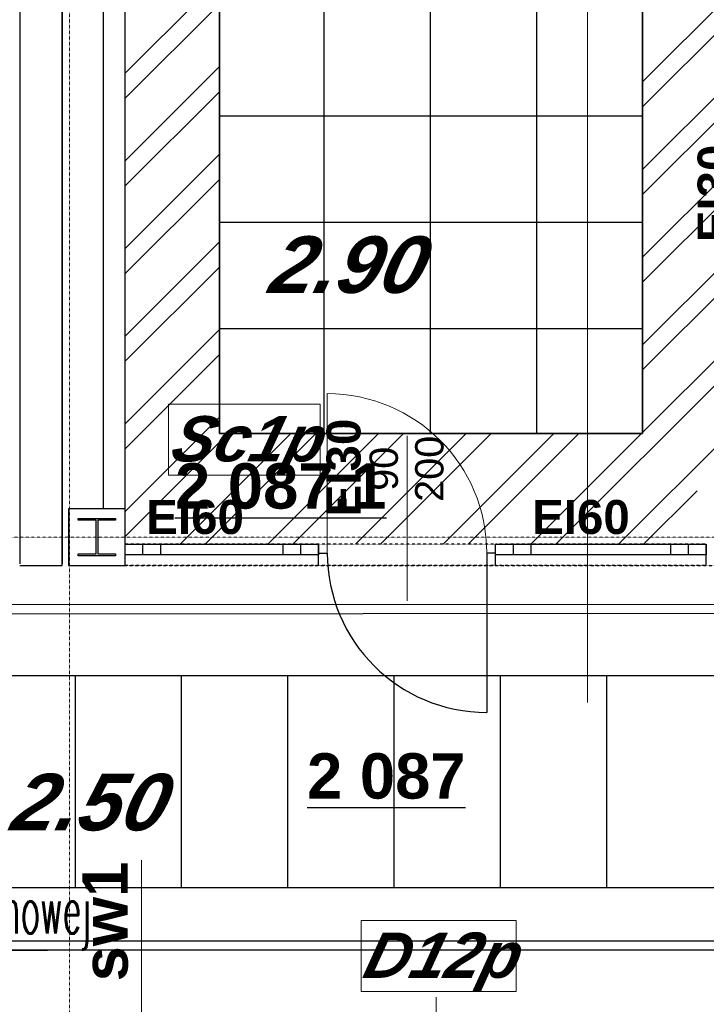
# Model space of a CAD drawing. Header units: millimetres. Extents: x -8838 to 31257, y -6224 to 3754.
# Tile 179 of 185: x 1756 to 2144, y -864 to -308. Entities that reach past the tile are written whole.
import ezdxf
from ezdxf.enums import TextEntityAlignment as Align

# ---------------------------------------------------------------- set-up
doc = ezdxf.new("R2010")
doc.units = ezdxf.units.MM
doc.header["$LTSCALE"] = 10
doc.header["$MEASUREMENT"] = 0
for name, pattern in [('rzut 2 pietra$0$ArchiTECH.PC 1. Line Type', [0.004, 0.003, -0.001]), ('rzut 2 pietra$0$ArchiTECH.PC 5. Line Type', [0.0053, 0.003, -0.001, 0.0003, -0.001]), ('rzut 2 pietra$0$ArchiTECH.PC Solid Line Type', [0]), ('SUFIT_2 PIETRO$0$ArchiTECH.PC 1. Line Type', [0.004, 0.003, -0.001]), ('SUFIT_2 PIETRO$0$ArchiTECH.PC Solid Line Type', [0])]:
    doc.linetypes.add(name, pattern=pattern)
doc.layers.add('_Etap_3_opis', color=7, linetype='CONTINUOUS', lineweight=30)
doc.layers.add('IS_ARCH', color=254, linetype='CONTINUOUS', lineweight=18)
for name, color, linetype in [('SUFIT_2 PIETRO$0$ELEM KONSTRUKCJI - inwent', 254, 'CONTINUOUS'), ('SUFIT_2 PIETRO$0$INWENTARYZACJA', 254, 'CONTINUOUS'), ('SUFIT_2 PIETRO$0$nr pom PB', 254, 'CONTINUOUS'), ('SUFIT_2 PIETRO$0$OŚWIETLENIE_KULAB', 254, 'CONTINUOUS'), ('SUFIT_2 PIETRO$0$SUFIT NOWY 39', 254, 'CONTINUOUS'), ('SUFIT_2 PIETRO$0$TYP SUFITÓW_NOWYCH', 254, 'CONTINUOUS')]:
    doc.layers.add(name, color=color, linetype=linetype)
doc.styles.add('romans1', font='simplex.shx', dxfattribs={"width": 0.8})
doc.styles.add('rzut 2 pietra$0$ArchiTECHStyle1', font='arial.ttf', dxfattribs={"height": 0.16})
doc.styles.add('rzut 2 pietra$0$ArchiTECHStyle2', font='arialbd.ttf', dxfattribs={"height": 0.192})
doc.styles.add('rzut 2 pietra$0$ArchiTECHStyle4', font='arialbi.ttf', dxfattribs={"oblique": 15, "height": 0.256})
doc.styles.add('SUFIT_2 PIETRO$0$ArchiTECHStyle1', font='arialbi.ttf', dxfattribs={"oblique": 15, "height": 0.32})
doc.styles.add('SUFIT_2 PIETRO$0$ArchiTECHStyle3', font='arialbd.ttf', dxfattribs={"height": 0.384})

msp = doc.modelspace()

# ---------------------------------------------------------------- linework, layer by layer
at = {"layer": '_Etap_3_opis'}
msp.add_line((1644.22, -833.24), (1772.11, -833.24), dxfattribs=at)
at = {"layer": 'IS_ARCH', "linetype": 'rzut 2 pietra$0$ArchiTECH.PC 5. Line Type'}
for p, q in [((1784.5, 666.37), (1784.5, -1715.68)), ((-3581.18, -600), (11755.5, -600))]:
    msp.add_line(p, q, dxfattribs=at)
at = {"layer": 'IS_ARCH', "linetype": 'rzut 2 pietra$0$ArchiTECH.PC Solid Line Type'}
for p, q in [((2076.77, 161.07), (2076.77, -693.39)), ((1756.36, 60), (1756.36, -615)), ((1780.36, -615.92), (1780.36, 60.08)), ((1780.36, 60), (1780.36, -615)), ((1803.43, -15.92), (1803.43, -583.83)), ((1815.93, -583.83), (1815.93, -15.92)), ((1929.99, -608.92), (1929.99, -518.92)), ((1840.39, -564.87), (1840.39, -524.87)), ((1840.39, -524.87), (1925.99, -524.87)), ((1925.99, -524.87), (1925.99, -564.87)), ((1974.99, -635.92), (1974.99, -542.66)), ((1925.99, -564.87), (1840.39, -564.87)), ((1815.93, -583.92), (1783.93, -583.92)), ((1783.93, -583.92), (1783.93, -615.92)), ((1815.93, -583.92), (1783.93, -583.92)), ((1783.93, -583.92), (1783.93, -615.92)), ((1815.93, -583.92), (1783.93, -583.92)), ((1783.93, -583.92), (1783.93, -615.92)), ((1803.43, -583.83), (1815.93, -583.83)), ((1815.93, -615.92), (1815.93, -583.92)), ((1815.93, -583.92), (1815.93, -583.92)), ((1815.93, -615.92), (1815.93, -583.92)), ((1815.93, -583.92), (1815.93, -583.92)), ((1815.93, -615.92), (1815.93, -583.92)), ((1815.93, -583.92), (1815.93, -583.92)), ((1789.43, -589.42), (1810.43, -589.42)), ((1789.43, -590.42), (1789.43, -589.42)), ((1789.43, -589.42), (1810.43, -589.42)), ((1789.43, -590.42), (1789.43, -589.42)), ((1799.43, -590.42), (1789.43, -590.42)), ((1799.43, -590.42), (1789.43, -590.42)), ((1799.43, -609.42), (1799.43, -590.42)), ((1799.43, -609.42), (1799.43, -590.42)), ((1810.43, -590.42), (1800.43, -590.42)), ((1800.43, -590.42), (1800.43, -609.42)), ((1810.43, -590.42), (1800.43, -590.42)), ((1800.43, -590.42), (1800.43, -609.42)), ((1810.43, -589.42), (1810.43, -590.42)), ((1810.43, -589.42), (1810.43, -590.42)), ((1815.93, -609.92), (1815.93, -603.92)), ((1815.93, -609.92), (1815.93, -603.92)), ((1815.93, -603.92), (1924.99, -603.92)), ((1825.93, -609.92), (1825.93, -603.92)), ((1835.93, -609.92), (1835.93, -603.92)), ((1904.99, -609.92), (1904.99, -603.92)), ((1914.99, -609.92), (1914.99, -603.92)), ((1924.99, -608.92), (1924.99, -603.92)), ((1924.99, -609.92), (1924.99, -603.92)), ((1924.99, -603.92), (1924.99, -609.92)), ((2024.99, -608.92), (2024.99, -603.92)), ((2024.99, -609.92), (2024.99, -603.92)), ((2024.99, -609.92), (2024.99, -603.92)), ((2024.99, -603.92), (2143.88, -603.92)), ((2034.99, -609.92), (2034.99, -603.92)), ((2044.99, -609.92), (2044.99, -603.92)), ((2123.88, -609.92), (2123.88, -603.92)), ((2133.88, -609.92), (2133.88, -603.92)), ((2143.88, -609.92), (2143.88, -603.92)), ((2143.88, -603.92), (2143.88, -609.92)), ((1789.43, -610.42), (1789.43, -609.42)), ((1789.43, -609.42), (1799.43, -609.42)), ((1789.43, -610.42), (1789.43, -609.42)), ((1789.43, -609.42), (1799.43, -609.42)), ((1810.43, -610.42), (1789.43, -610.42)), ((1810.43, -610.42), (1789.43, -610.42)), ((1800.43, -609.42), (1810.43, -609.42)), ((1800.43, -609.42), (1810.43, -609.42)), ((1810.43, -609.42), (1810.43, -610.42)), ((1810.43, -609.42), (1810.43, -610.42)), ((1815.93, -615.92), (1815.93, -609.92)), ((1924.99, -609.92), (1815.93, -609.92)), ((1924.99, -615.92), (1924.99, -608.92)), ((1924.99, -608.92), (1929.99, -608.92)), ((1924.99, -615.92), (1924.99, -609.92)), ((2024.99, -608.92), (2019.99, -608.92)), ((2024.99, -615.92), (2024.99, -608.92)), ((2024.99, -615.92), (2024.99, -609.92)), ((2143.88, -609.92), (2024.99, -609.92)), ((2143.88, -615.92), (2143.88, -609.92)), ((1756.36, -615.92), (1780.36, -615.92)), ((1783.93, -615.92), (1815.93, -615.92)), ((1783.93, -615.92), (1815.93, -615.92)), ((1783.93, -615.92), (1815.93, -615.92)), ((1825.02, -919.18), (1825.02, -782.43)), ((1949.06, -856.49), (1949.06, -816.49)), ((1949.06, -816.49), (2036.64, -816.49)), ((2036.64, -816.49), (2036.64, -856.49)), ((2036.64, -856.49), (1949.06, -856.49)), ((1991.35, -859.78), (1991.35, -931.25))]:
    msp.add_line(p, q, dxfattribs=at)
at = {"layer": 'IS_ARCH', "linetype": 'rzut 2 pietra$0$ArchiTECH.PC 1. Line Type'}
for p, q in [((1756.36, 60), (1756.36, -426)), ((1924.99, -603.92), (1815.93, -603.92)), ((2024.99, -603.92), (1924.99, -603.92)), ((2143.88, -603.92), (2024.99, -603.92)), ((1924.99, -615.92), (1815.93, -615.92)), ((1815.93, -615.92), (2380.41, -615.92)), ((2024.99, -615.92), (1924.99, -615.92)), ((2143.88, -615.92), (2024.99, -615.92))]:
    msp.add_line(p, q, dxfattribs=at)
at = {"layer": 'IS_ARCH', "linetype": 'rzut 2 pietra$0$ArchiTECH.PC Solid Line Type'}
msp.add_arc((1929.99, -608.92), 90, 0, 90, dxfattribs=at)
at = {"layer": 'SUFIT_2 PIETRO$0$ELEM KONSTRUKCJI - inwent', "linetype": 'SUFIT_2 PIETRO$0$ArchiTECH.PC Solid Line Type'}
for p, q in [((1815.93, -583.92), (1783.93, -583.92)), ((1783.93, -583.92), (1783.93, -615.92)), ((1815.93, -583.92), (1783.93, -583.92)), ((1783.93, -583.92), (1783.93, -615.92)), ((1815.93, -583.92), (1783.93, -583.92)), ((1783.93, -583.92), (1783.93, -615.92)), ((1815.93, -615.92), (1815.93, -583.92)), ((1815.93, -583.92), (1815.93, -583.92)), ((1815.93, -615.92), (1815.93, -583.92)), ((1815.93, -583.92), (1815.93, -583.92)), ((1815.93, -615.92), (1815.93, -583.92)), ((1815.93, -583.92), (1815.93, -583.92)), ((1789.43, -589.42), (1810.43, -589.42)), ((1789.43, -590.42), (1789.43, -589.42)), ((1789.43, -589.42), (1810.43, -589.42)), ((1789.43, -590.42), (1789.43, -589.42)), ((1799.43, -590.42), (1789.43, -590.42)), ((1799.43, -590.42), (1789.43, -590.42)), ((1799.43, -609.42), (1799.43, -590.42)), ((1799.43, -609.42), (1799.43, -590.42)), ((1810.43, -590.42), (1800.43, -590.42)), ((1800.43, -590.42), (1800.43, -609.42)), ((1810.43, -590.42), (1800.43, -590.42)), ((1800.43, -590.42), (1800.43, -609.42)), ((1810.43, -589.42), (1810.43, -590.42)), ((1810.43, -589.42), (1810.43, -590.42)), ((1789.43, -610.42), (1789.43, -609.42)), ((1789.43, -609.42), (1799.43, -609.42)), ((1789.43, -610.42), (1789.43, -609.42)), ((1789.43, -609.42), (1799.43, -609.42)), ((1810.43, -610.42), (1789.43, -610.42)), ((1810.43, -610.42), (1789.43, -610.42)), ((1800.43, -609.42), (1810.43, -609.42)), ((1800.43, -609.42), (1810.43, -609.42)), ((1810.43, -609.42), (1810.43, -610.42)), ((1810.43, -609.42), (1810.43, -610.42)), ((1783.93, -615.92), (1815.93, -615.92)), ((1783.93, -615.92), (1815.93, -615.92)), ((1783.93, -615.92), (1815.93, -615.92))]:
    msp.add_line(p, q, dxfattribs=at)
at = {"layer": 'SUFIT_2 PIETRO$0$INWENTARYZACJA', "linetype": 'SUFIT_2 PIETRO$0$ArchiTECH.PC Solid Line Type'}
for p, q in [((1756.36, 60), (1756.36, -615)), ((1780.36, -615.92), (1780.36, 60.08)), ((1780.36, 60), (1780.36, -615)), ((1803.43, -15.92), (1803.43, -583.83)), ((1815.93, -583.83), (1815.93, -15.92)), ((1803.43, -583.83), (1815.93, -583.83)), ((1815.93, -609.92), (1815.93, -603.92)), ((1815.93, -609.92), (1815.93, -603.92)), ((1815.93, -603.92), (1924.99, -603.92)), ((1825.93, -609.92), (1825.93, -603.92)), ((1835.93, -609.92), (1835.93, -603.92)), ((1904.99, -609.92), (1904.99, -603.92)), ((1914.99, -609.92), (1914.99, -603.92)), ((1924.99, -608.92), (1924.99, -603.92)), ((1924.99, -609.92), (1924.99, -603.92)), ((1924.99, -603.92), (1924.99, -609.92)), ((2024.99, -608.92), (2024.99, -603.92)), ((2024.99, -609.92), (2024.99, -603.92)), ((2024.99, -609.92), (2024.99, -603.92)), ((2024.99, -603.92), (2143.88, -603.92)), ((2034.99, -609.92), (2034.99, -603.92)), ((2044.99, -609.92), (2044.99, -603.92)), ((2123.88, -609.92), (2123.88, -603.92)), ((2133.88, -609.92), (2133.88, -603.92)), ((2143.88, -609.92), (2143.88, -603.92)), ((2143.88, -603.92), (2143.88, -609.92)), ((1815.93, -615.92), (1815.93, -609.92)), ((1924.99, -609.92), (1815.93, -609.92)), ((1924.99, -615.92), (1924.99, -608.92)), ((1924.99, -608.92), (1929.99, -608.92)), ((1924.99, -615.92), (1924.99, -609.92)), ((2019.99, -608.92), (2019.99, -698.92)), ((2024.99, -608.92), (2019.99, -608.92)), ((2024.99, -615.92), (2024.99, -608.92)), ((2024.99, -615.92), (2024.99, -609.92)), ((2143.88, -609.92), (2024.99, -609.92)), ((2143.88, -615.92), (2143.88, -609.92)), ((1756.36, -615.92), (1780.36, -615.92))]:
    msp.add_line(p, q, dxfattribs=at)
at = {"layer": 'SUFIT_2 PIETRO$0$INWENTARYZACJA', "linetype": 'SUFIT_2 PIETRO$0$ArchiTECH.PC 1. Line Type'}
for p, q in [((1756.36, 60), (1756.36, -426)), ((1924.99, -603.92), (1815.93, -603.92)), ((2024.99, -603.92), (1924.99, -603.92)), ((2143.88, -603.92), (2024.99, -603.92)), ((1924.99, -615.92), (1815.93, -615.92)), ((1815.93, -615.92), (2380.41, -615.92)), ((2024.99, -615.92), (1924.99, -615.92)), ((2143.88, -615.92), (2024.99, -615.92))]:
    msp.add_line(p, q, dxfattribs=at)
at = {"layer": 'SUFIT_2 PIETRO$0$INWENTARYZACJA', "linetype": 'SUFIT_2 PIETRO$0$ArchiTECH.PC Solid Line Type'}
msp.add_arc((2019.99, -608.92), 90, 180, 270, dxfattribs=at)
at = {"layer": 'SUFIT_2 PIETRO$0$OŚWIETLENIE_KULAB', "linetype": 'SUFIT_2 PIETRO$0$ArchiTECH.PC Solid Line Type'}
for p, q in [((2324.46, -637.81), (1491.79, -638.37)), ((2324.46, -637.81), (1491.79, -638.37)), ((1491.79, -643.37), (2324.46, -642.81)), ((1491.79, -643.37), (2324.46, -642.81)), ((2334.6, -828.05), (1503.4, -828.05)), ((2334.6, -828.05), (1503.4, -828.05)), ((1503.4, -833.05), (2334.6, -833.05)), ((1503.4, -833.05), (2334.6, -833.05))]:
    msp.add_line(p, q, dxfattribs=at)
at = {"layer": 'SUFIT_2 PIETRO$0$SUFIT NOWY 39', "linetype": 'SUFIT_2 PIETRO$0$ArchiTECH.PC Solid Line Type'}
for p, q in [((1869.06, -2.04), (1869.06, -541.47)), ((1927.97, -2.04), (1927.97, -541.47)), ((1987.97, -2.04), (1987.97, -541.47)), ((2047.97, -2.04), (2047.97, -541.47)), ((2107.97, -541.47), (2107.97, -2.04)), ((1815.93, -337.89), (1869.06, -284.76)), ((2107.97, -342.84), (2160, -290.81)), ((1815.93, -352.03), (1869.06, -298.9)), ((2107.97, -356.98), (2160, -304.95)), ((1815.93, -387.39), (1869.06, -334.26)), ((2107.97, -392.34), (2160, -340.31)), ((1815.93, -401.53), (1869.06, -348.4)), ((2107.97, -406.48), (2160, -354.45)), ((1869.06, -362.04), (2107.97, -362.04)), ((1815.93, -436.89), (1869.06, -383.76)), ((2107.97, -441.84), (2160, -389.8)), ((1815.93, -451.03), (1869.06, -397.9)), ((2107.97, -455.98), (2160, -403.95)), ((1869.06, -422.04), (2107.97, -422.04)), ((1815.93, -486.38), (1869.06, -433.26)), ((2107.97, -491.33), (2160, -439.3)), ((1815.93, -500.53), (1869.06, -447.4)), ((2107.97, -505.48), (2160, -453.44)), ((1815.93, -535.88), (1869.06, -482.75)), ((1869.06, -482.04), (2107.97, -482.04)), ((2107.97, -540.83), (2160, -488.8)), ((1815.93, -550.02), (1869.06, -496.89)), ((2059.03, -603.92), (2160, -502.94)), ((1815.93, -585.38), (1869.06, -532.25)), ((2094.38, -603.92), (2160, -538.3)), ((1815.93, -599.52), (1873.99, -541.47)), ((1846.89, -603.92), (1909.34, -541.47)), ((1861.04, -603.92), (1923.49, -541.47)), ((1869.06, -541.47), (2107.97, -541.47)), ((1896.39, -603.92), (1958.84, -541.47)), ((1910.53, -603.92), (1972.98, -541.47)), ((1945.89, -603.92), (2008.34, -541.47)), ((1960.03, -603.92), (2022.48, -541.47)), ((1995.39, -603.92), (2057.84, -541.47)), ((2009.53, -603.92), (2071.98, -541.47)), ((2044.88, -603.92), (2107.33, -541.47)), ((2108.52, -603.92), (2138.7, -573.74)), ((1487.55, -678), (2347.73, -678)), ((1487.55, -678), (2347.73, -678)), ((1787.59, -678), (1787.59, -798)), ((1847.59, -678), (1847.59, -798)), ((1907.59, -678), (1907.59, -798)), ((1967.59, -678), (1967.59, -798)), ((2027.59, -678), (2027.59, -798)), ((2087.59, -678), (2087.59, -798)), ((2387.55, -798), (1487.55, -798))]:
    msp.add_line(p, q, dxfattribs=at)
at = {"layer": 'SUFIT_2 PIETRO$0$TYP SUFITÓW_NOWYCH', "linetype": 'SUFIT_2 PIETRO$0$ArchiTECH.PC Solid Line Type'}
for p, q in [((1869.06, -541.47), (1869.06, -2.04)), ((2107.97, -2.04), (2107.97, -541.47)), ((2107.97, -541.47), (1869.06, -541.47)), ((1487.55, -678), (2347.73, -678)), ((2347.73, -798), (1487.55, -798))]:
    msp.add_line(p, q, dxfattribs=at)

# ---------------------------------------------------------------- texts
at = {"layer": '_Etap_3_opis', "style": 'romans1', "width": 0.5}
msp.add_text('proj.JW w nowej', height=27, rotation=359.9189, dxfattribs=at).set_placement((1650.44, -823.57))
at = {"layer": 'IS_ARCH'}
for s, height, style, p in [('EI30', 19.2, 'rzut 2 pietra$0$ArchiTECHStyle2', (2163.93, -433.47)), ('EI30', 19.2, 'rzut 2 pietra$0$ArchiTECHStyle2', (1954.49, -588.21)), ('200', 16, 'rzut 2 pietra$0$ArchiTECHStyle1', (2000.36, -580)), ('90', 16, 'rzut 2 pietra$0$ArchiTECHStyle1', (1974.63, -573.78)), ('sw1', 25.6, 'rzut 2 pietra$0$ArchiTECHStyle2', (1825.02, -850.81))]:
    msp.add_text(s, height=height, rotation=90, dxfattribs=dict(at, style=style)).set_placement(p, align=Align.BOTTOM_LEFT)
at = {"layer": 'IS_ARCH', "style": 'rzut 2 pietra$0$ArchiTECHStyle4', "oblique": 15}
for s, p in [('Sc1p', (1840.39, -564.87)), ('D12p', (1949.06, -856.49))]:
    msp.add_text(s, height=25.6, dxfattribs=at).set_placement(p, align=Align.BOTTOM_LEFT)
at = {"layer": 'IS_ARCH', "style": 'rzut 2 pietra$0$ArchiTECHStyle2'}
for p in [(1827.75, -603.92), (2045.55, -603.92)]:
    msp.add_text('EI60', height=19.2, dxfattribs=at).set_placement(p, align=Align.BOTTOM_LEFT)
at = {"layer": 'SUFIT_2 PIETRO$0$nr pom PB', "style": 'SUFIT_2 PIETRO$0$ArchiTECHStyle3'}
for s, p in [('%%u2 087.1%%u', (1844.01, -591.51)), ('%%u2 087%%u', (1918.55, -755.26))]:
    msp.add_text(s, height=25.6, dxfattribs=at).set_placement(p, align=Align.BOTTOM_LEFT)
at = {"layer": 'SUFIT_2 PIETRO$0$SUFIT NOWY 39', "style": 'SUFIT_2 PIETRO$0$ArchiTECHStyle1', "oblique": 15}
for s, p in [('2.90', (1895.8, -471.66)), ('2.50', (1750.06, -775.16))]:
    msp.add_text(s, height=32, dxfattribs=at).set_placement(p, align=Align.BOTTOM_LEFT)

doc.saveas('drawing.dxf')
